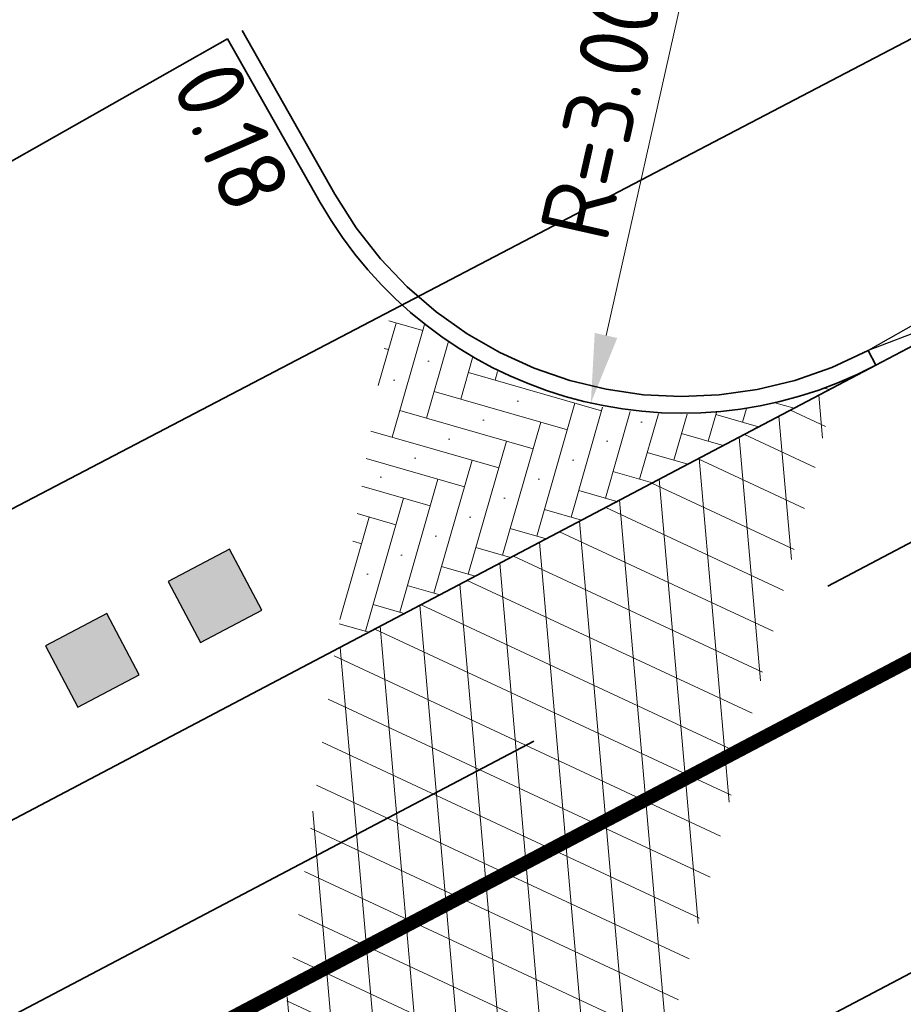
# Model space of a CAD drawing. Header units: metres. Extents: x 109063 to 109671, y 521086 to 521391.
# Tile 40 of 85: x 109218.97 to 109225.34, y 521245.25 to 521252.36. Entities that reach past the tile are written whole.
import ezdxf
from ezdxf import colors
from ezdxf.entities.mleader import LeaderData, LeaderLine
from ezdxf.lldxf.tags import DXFTag
from ezdxf.math import Vec2, Vec3

# ---------------------------------------------------------------- set-up
doc = ezdxf.new("R2010")
doc.units = ezdxf.units.M
doc.header["$PDMODE"] = 2
for name, pattern in [('RI-HWA-SO', [7.4, 5, -2.4]), ('VH-OPSLUITBAND_120X250_A', [13, 8, -2, 1, -2]), ('VW-30270_STREEP', [3, 0.3, -2.7])]:
    doc.linetypes.add(name, pattern=pattern)
for name, color, linetype, lineweight in [('N-WE-OV-KABEL_GROEP3-G', 130, 'OV-KABEL-SO', 35), ('N-WE-VH-KANTVERHARDING_WEG-G', 4, 'Continuous', 35), ('N-WE-VH-VERHARDING_STRAATBAKSTEEN_WAALFORMAAT-A-200', 7, 'Continuous', 18), ('N-WE-VH-VERKEERSTEGEL-S', 7, 'Continuous', 25), ('N-WE-VW-MARKERING_LANGS_STREEP_30270-G', 7, 'VW-30270_STREEP', 13), ('X-XX-AL-HOOGTELABEL-T25', 7, 'Continuous', 25), ('X-XX-AL-M', 7, 'Continuous', 18), ('X-XX-AL-T25', 7, 'Continuous', 25)]:
    doc.layers.add(name, color=color, linetype=linetype, lineweight=lineweight)
for name, color, linetype, lineweight, true_color in [('N-WE-RI-HWA-G', 150, 'RI-HWA-SO', 35, 0x007fff), ('N-WE-VH-KANTOPSLUITING_ELEMENT_VERLOOPBAND-120x250', 5, 'Continuous', 25, 0x0000ff), ('N-WE-VH-KANTOPSLUITING_OPSLUITBAND_120X250-G', 150, 'VH-OPSLUITBAND_120X250_A', 35, 0x007fff), ('N-WE-VH-VERHARDING_ASFALT_ROOD-A-200', 7, 'Continuous', 18, 0xa50000)]:
    doc.layers.add(name, color=color, linetype=linetype, lineweight=lineweight, true_color=true_color)
doc.layers.get('0').freeze()
doc.styles.add('NLCS-ISO-M200-T25', font='NLCS-ISO.ttf', dxfattribs={"height": 0.5})
doc.styles.get("Standard").update_dxf_attribs({"font": 'isocpeur.ttf'})
tags = doc.linetypes.add('OV-KABEL-SO', pattern='A,4,-1,[103,NLCS.SHX,S=0.75,R=0,X=0,Y=0],-1,4,-1.5,["0V",Standard,S=1,R=0,X=0,Y=-0.5],-3', length=14.5).pattern_tags.tags
tags[18] = DXFTag(74, 10)
doc.dimstyles.new('NLCS-M200-T25-PIJL_L2_H2', dxfattribs={"dimscale": 0.2, "dimtxt": 2.5, "dimasz": 2.5, "dimexe": 2, "dimexo": 2, "dimgap": 0.7, "dimtad": 1, "dimzin": 0, "dimdsep": 46, "dimtxsty": 'NLCS-ISO-M200-T25', "dimcen": 0, "dimdle": 2, "dimclrd": 256, "dimclre": 256, "dimclrt": 256, "dimazin": 0, "dimtfac": 1, "dimtdec": 3, "dimtofl": 0, "dimtmove": 0, "dimatfit": 3, "dimfxl": 2, "dimfxlon": 1, "dimtfillclr": 256, "dimtolj": 1, "dimtzin": 0, "dimlwd": -1, "dimlwe": -1, "dimarcsym": 0})

# ---------------------------------------------------------------- blocks, each defined once
blk = doc.blocks.new('*D251')
at = {"layer": 'Defpoints', "color": 0, "transparency": 16777216}
for p in [(109223.7450543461, 521252.5215568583), (109223.0870225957, 521249.5946140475)]:
    blk.add_point(p, dxfattribs=at)
at = {"layer": 'X-XX-AL-M', "transparency": 16777216}
blk.add_line((109223.7735690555, 521252.6483910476), (109223.1966945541, 521250.0824378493), dxfattribs=at)
blk.add_solid([(109223.1153905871, 521250.100716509), (109223.277998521, 521250.0641591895), (109223.0870225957, 521249.5946140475)], dxfattribs=at)
at = {"layer": 'X-XX-AL-M', "transparency": 16777216, "insert": (109223.1594652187, 521251.6948704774), "char_height": 0.5, "attachment_point": 5, "rotation": 77.32949899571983, "style": 'NLCS-ISO-M200-T25'}
blk.add_mtext('\\A1;R=3.00', dxfattribs=at)
blk = doc.blocks.new('SVH-KANTOPSLUITING_VERLOOP_120X250_130 150X250_RECHTS')
for p, q in [((-1, 5.820766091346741e-11), (-4.656897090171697e-11, -0.1200000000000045)), ((-1, 5.820766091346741e-11), (0, 0)), ((-1, -0.1499999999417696), (-1, 5.820766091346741e-11)), ((-4.656897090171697e-11, -0.1200000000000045), (0, 0)), ((-1, -0.1499999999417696), (-4.656897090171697e-11, -0.1200000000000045))]:
    blk.add_line(p, q)
blk = doc.blocks.new('SVH-VERKEERSTEGEL_500X500_HAAIENTAND')
h = blk.add_hatch(color=253)
h.paths.add_polyline_path([(-0.25, -0.5), (-0.25, 0), (0, -0.5)])
h.paths.add_polyline_path([(0, -0.5), (0.25, 0), (0.25, -0.5)])
h = blk.add_hatch(color=255)
h.dxf.hatch_style = 1
h.paths.add_polyline_path([(0.25, 0), (-0.25, 0), (0, -0.5)])
blk.add_3dface([(-0.25, -0.5), (0.25, -0.5), (0.25, 0), (-0.25, 0)])

msp = doc.modelspace()

# ---------------------------------------------------------------- hatches: boundary and pattern name
at = {"layer": 'N-WE-VH-VERHARDING_ASFALT_ROOD-A-200'}
h = msp.add_hatch(dxfattribs=at)
h.set_pattern_fill('AVH-ASFALT-SO', color=256, scale=0.3, angle=35, pattern_type=2)
h.set_pattern_definition([(95, (0, 0), (-0.2988584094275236, -0.02614672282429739), []), (155, (0, 0), (-0.1267854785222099, -0.2718923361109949), [])])
h.paths.add_polyline_path([(109221.2403093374, 521247.8109054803), (109220.5708953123, 521242.9369485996), (109223.5164911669, 521244.4889386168), (109224.8561313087, 521249.7160272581)])
at = {"layer": 'N-WE-VH-VERHARDING_STRAATBAKSTEEN_WAALFORMAAT-A-200'}
h = msp.add_hatch(dxfattribs=at)
h.set_pattern_fill('AVH-SBS_WAALFORMAAT_KEPER-SO', color=256, scale=4, angle=344.0000000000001, pattern_type=2)
h.set_pattern_definition([(344.0000000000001, (0, 0), (0.2473798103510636, 0.137124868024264), [0.9999999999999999, -0.5999999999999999]), (254.0000000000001, (0.2205098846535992, 0.7690093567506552), (0.2473798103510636, 0.137124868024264), [1, -0.6]), (344.0000000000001, (0.6043207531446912, -0.06925624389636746), (0.2473798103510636, 0.137124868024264), [0, -1.6]), (344.0000000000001, (0.2063811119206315, 0.3569409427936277), (0.2473798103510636, 0.137124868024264), [0, -1.6])])
edge = h.paths.add_edge_path()
edge.add_line((109221.6580845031, 521250.3664334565), (109221.2403093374, 521247.8109054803))
edge.add_line((109221.2403093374, 521247.8109054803), (109225.1434763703, 521249.8674250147))
edge.add_line((109225.1434763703, 521249.8674250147), (109224.686895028, 521249.6732352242))
edge.add_line((109224.686895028, 521249.6732352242), (109224.5401416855, 521249.6288356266))
edge.add_line((109224.5401416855, 521249.6288356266), (109224.4501015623, 521249.6055821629))
edge.add_arc((109223.7203981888, 521252.4310787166), 2.918201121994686, 225.0323699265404, 284.48061660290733, ccw=False)

# ---------------------------------------------------------------- linework, layer by layer
at = {"layer": 'N-WE-OV-KABEL_GROEP3-G', "flags": 128}
msp.add_lwpolyline([(109330.4528896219, 521257.7841513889), (109330.1923178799, 521258.942887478), (109327.1678141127, 521258.2636682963), (109308.9325203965, 521260.6331105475), (109302.7783485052, 521255.014229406), (109294.2036840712, 521262.8585178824), (109290.1440170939, 521265.7156762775), (109285.6644961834, 521267.6138018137), (109281.4633255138, 521268.4796679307), (109277.0250256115, 521268.557871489), (109268.4289671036, 521266.2950427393), (109258.7412737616, 521261.9771675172), (109255.8111394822, 521267.9190283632), (109233.1594822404, 521256.2840972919), (109139.4577423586, 521207.2678665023)], dxfattribs=at)
at = {"layer": 'N-WE-RI-HWA-G', "flags": 128}
msp.add_lwpolyline([(109229.2214330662, 521250.603147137), (109216.105307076, 521243.6926614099)], dxfattribs=at)
at = {"layer": 'N-WE-VH-KANTOPSLUITING_OPSLUITBAND_120X250-G'}
msp.add_lwpolyline([(109220.5698256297, 521252.283740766), (109221.2391456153, 521251.1021127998, 0.4053219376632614), (109225.0875394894, 521249.9735902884, 0.4053219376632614)], format="xyb", dxfattribs=at)
at = {"layer": 'N-WE-VH-KANTVERHARDING_WEG-G'}
msp.add_lwpolyline([(109137.971343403, 521240.278690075), (109134.9887209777, 521237.3929670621, 0.0266060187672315), (109127.754194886, 521244.2898742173), (109133.3123992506, 521250.9492642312, -0.1012451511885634), (109134.8791121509, 521252.1994076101), (109147.1283210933, 521258.4475161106, -0.3302105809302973), (109154.1757368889, 521257.2653756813, -0.07378496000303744), (109174.8964722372, 521228.2056986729), (109176.6026675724, 521224.8643969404, 0.4179681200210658), (109177.2810406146, 521224.649430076), (109216.0668224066, 521245.0850736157), (109216.6842473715, 521245.4103855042, 0.4249977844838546), (109217.8868912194, 521249.5593272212), (109217.3645875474, 521250.4681693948), (109220.4654127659, 521252.2245972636), (109221.1347327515, 521251.0429692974, 0.4053219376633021), (109225.1434763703, 521249.8674250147), (109232.5505613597, 521253.7701063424)], format="xyb", dxfattribs=at)
msp.add_lwpolyline([(109225.0875394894, 521249.9735902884), (109225.1434763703, 521249.8674250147)], dxfattribs=at)
at = {"layer": 'N-WE-VH-KANTVERHARDING_WEG-G', "flags": 128}
for points in [[(109216.6842473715, 521245.4103855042), (109225.1434763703, 521249.8674250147)], [(109218.8734567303, 521242.0425938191), (109227.5088577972, 521246.5924563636)]]:
    msp.add_lwpolyline(points, dxfattribs=at)
at = {"layer": 'N-WE-VW-MARKERING_LANGS_STREEP_30270-G', "ltscale": 5, "const_width": 0.1}
msp.add_lwpolyline([(109180.3164214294, 521223.9880997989), (109233.5510093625, 521252.036601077)], dxfattribs=at)

# ---------------------------------------------------------------- block references
at = {"layer": 'N-WE-VH-KANTOPSLUITING_ELEMENT_VERLOOPBAND-120x250', "rotation": 207.7840662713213}
msp.add_blockref('SVH-KANTOPSLUITING_VERLOOP_120X250_130 150X250_RECHTS', (109225.1434763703, 521249.8674250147), dxfattribs=at)
at = {"layer": 'N-WE-VH-VERKEERSTEGEL-S', "rotation": 207.8240175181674}
for p in [(109220.4916996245, 521247.9814338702), (109219.6069078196, 521247.5154475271)]:
    msp.add_blockref('SVH-VERKEERSTEGEL_500X500_HAAIENTAND', p, dxfattribs=at)

# ---------------------------------------------------------------- texts
at = {"layer": 'X-XX-AL-T25', "insert": (109220.5098377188, 521252.1080454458, -0.1845), "char_height": 0.4999999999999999, "attachment_point": 1, "rotation": 293.790654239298, "style": 'NLCS-ISO-M200-T25'}
msp.add_mtext_dynamic_manual_height_columns('0.18', width=1.419805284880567, gutter_width=2.5, heights=[0], dxfattribs=at)

# ---------------------------------------------------------------- dimensions: what is measured, and where the dimension line sits
at = {"layer": 'X-XX-AL-M'}
dim = msp.add_radius_dim(center=(109223.7450543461, 521252.5215568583), mpoint=(109223.0870225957, 521249.5946140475), dimstyle='NLCS-M200-T25-PIJL_L2_H2', override={"dimpost": 'R=<>'}, dxfattribs=at)
dim.commit()
dim.dimension.update_dxf_attribs({"geometry": '*D251', "text_midpoint": (109223.5399677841, 521251.6093263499), "dimtype": 164})

# ---------------------------------------------------------------- leaders
at = {"layer": 'X-XX-AL-HOOGTELABEL-T25'}
ml = msp.add_multileader_mtext('Standard', dxfattribs=at)
ml.set_content('AANBRENGEN RWA INLAAT \\P%%C125mm', color=256, style='NLCS-ISO-M200-T25')
ml.set_leader_properties(color=256, linetype='ByLayer', lineweight=-1)
ml.build(insert=Vec2(0, 0))
ml.multileader.update_dxf_attribs({"text_left_attachment_type": 5, "text_right_attachment_type": 5, "dogleg_length": 0.5, "arrow_head_size": 0.5})
ctx = ml.context
ctx.base_point, ctx.char_height, ctx.arrow_head_size, ctx.landing_gap_size, ctx.plane_origin = Vec3(109218.9844510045, 521256.0443413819), 0.5, 0.5, 0.18, Vec3(109228.3078415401, 521250.1218036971)
ctx.left_attachment, ctx.right_attachment = 5, 5
notes = []
notes.append((ctx, [(0, (1, 1, 0), (109227.9444510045, 521256.0443413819), (-1, 0), 0.5, [(0, [(109228.3078415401, 521250.1218036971)], 0, [])])]))
ctx.mtext.insert, ctx.mtext.flow_direction = Vec3(109219.1644510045, 521257.4776747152), 5
for ctx, leaders in notes:
    for number, flags, end, landing, length, lines in leaders:
        leader = LeaderData()
        leader.index, (leader.has_last_leader_line, leader.has_dogleg_vector, leader.attachment_direction) = number, flags
        leader.last_leader_point, leader.dogleg_vector, leader.dogleg_length = Vec3(end), Vec3(landing), length
        for number, points, colour, breaks in lines:
            line = LeaderLine()
            line.index, line.vertices, line.color, line.breaks = number, Vec3.list(points), colors.encode_raw_color(colour), breaks
            leader.lines.append(line)
        ctx.leaders.append(leader)

doc.saveas('drawing.dxf')
